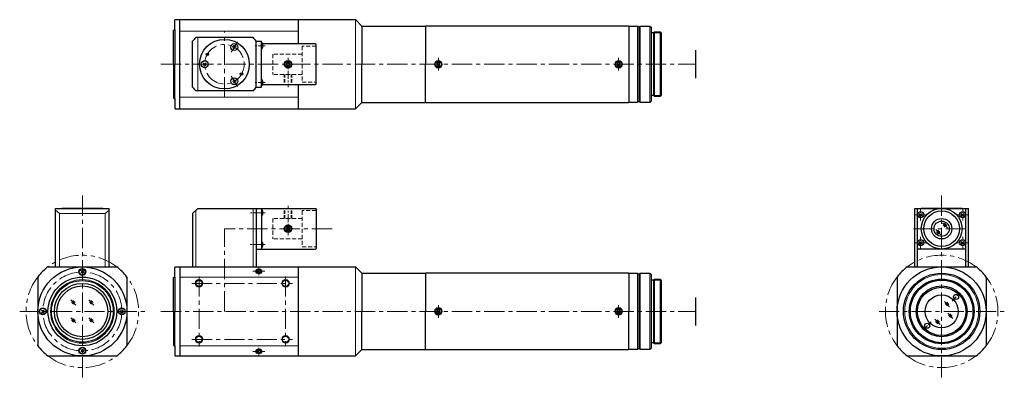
# Model space of a CAD drawing. Header units: millimetres. Extents: x 18 to 405, y -241 to 192.
# Tile 2 of 2: x 18 to 405, y 50 to 192. Entities that reach past the tile are written whole.
import ezdxf

# ---------------------------------------------------------------- set-up
doc = ezdxf.new("R2010")
doc.units = ezdxf.units.MM
doc.header["$LTSCALE"] = 0.25
for name, pattern in [('CENTER', [50.8, 31.75, -6.35, 6.35, -6.35]), ('HIDDEN', [9.525, 6.35, -3.175]), ('PHANTOM', [63.5, 31.75, -6.35, 6.35, -6.35, 6.35, -6.35])]:
    doc.linetypes.add(name, pattern=pattern)
for name, color, linetype, lineweight in [('01_外形線', 7, 'Continuous', 30), ('02_ﾈｼﾞ（断面）・遮光線仕切り', 7, 'Continuous', 20), ('03_ﾈｼﾞ・ﾛｰﾚｯﾄ・遮光線', 7, 'Continuous', 9), ('04_中心線', 1, 'CENTER', 20), ('05_隠れ線', 3, 'HIDDEN', 20), ('06_面取線', 7, 'Continuous', 9), ('07_ﾊｯﾁﾝｸﾞ', 7, 'Continuous', 9), ('10_仮想線', 4, 'PHANTOM', 15)]:
    doc.layers.add(name, color=color, linetype=linetype, lineweight=lineweight)

msp = doc.modelspace()

# ---------------------------------------------------------------- linework, layer by layer
at = {"layer": '01_外形線'}
for p, q in [((78.98, 192.09), (78.78, 191.89)), ((78.78, 188.09), (78.78, 191.89)), ((78.98, 192.09), (149.78, 192.09)), ((78.98, 192.09), (149.78, 192.09)), ((80.78, 157.09), (80.78, 192.09)), ((127.28, 192.09), (127.28, 182.59)), ((152.28, 189.59), (149.78, 192.09)), ((152.28, 189.59), (176.78, 189.59)), ((152.28, 189.59), (152.28, 174.59)), ((176.78, 189.59), (177.18, 189.59)), ((177.18, 189.59), (177.28, 189.49)), ((177.38, 189.59), (177.28, 189.49)), ((177.28, 189.49), (177.28, 174.59)), ((177.28, 189.49), (177.28, 189.49)), ((256.93, 189.59), (177.38, 189.59)), ((256.93, 189.59), (257.03, 189.49)), ((257.03, 189.39), (257.23, 189.59)), ((257.03, 189.49), (257.03, 174.59)), ((257.23, 189.59), (260.53, 189.59)), ((261.03, 189.09), (260.53, 189.59)), ((261.03, 189.09), (261.53, 189.59)), ((261.53, 189.59), (265.28, 189.59)), ((265.28, 189.59), (265.78, 189.09)), ((78.28, 187.89), (78.48, 188.09)), ((78.28, 174.59), (78.28, 187.89)), ((78.48, 188.09), (78.78, 188.09)), ((78.78, 188.09), (78.78, 174.59)), ((257.03, 189.39), (257.03, 159.79)), ((261.03, 189.09), (261.03, 160.09)), ((265.78, 189.09), (265.78, 160.09)), ((266.78, 186.89), (265.78, 186.89)), ((267.17, 187.29), (266.78, 186.89)), ((266.78, 186.89), (266.78, 162.28)), ((267.17, 187.29), (269.38, 187.29)), ((269.78, 186.89), (269.38, 187.29)), ((269.78, 186.89), (269.78, 162.28)), ((85.78, 165.59), (85.78, 183.58)), ((109.54, 185.09), (87.01, 185.09)), ((102.35, 180.57), (101.96, 182.02)), ((110.78, 165.59), (110.78, 183.58)), ((110.78, 183.58), (112.78, 183.58)), ((112.78, 165.59), (112.78, 183.58)), ((134.08, 182.59), (113.28, 182.59)), ((113.28, 182.59), (113.28, 181.09)), ((134.08, 182.59), (134.28, 182.39)), ((134.28, 166.79), (134.28, 182.39)), ((102.88, 181.49), (101.43, 181.1)), ((283.28, 180.09), (283.28, 169.09)), ((78.28, 174.59), (78.28, 161.29)), ((78.78, 161.09), (78.78, 174.59)), ((90, 175.12), (91.06, 174.06)), ((91.06, 175.12), (90, 174.06)), ((122.9, 175.24), (122.53, 174.59)), ((122.53, 174.59), (122.9, 173.94)), ((123.65, 175.24), (122.9, 175.24)), ((124.03, 174.59), (123.65, 175.24)), ((123.65, 173.94), (124.03, 174.59)), ((152.28, 159.59), (152.28, 174.59)), ((177.28, 159.69), (177.28, 174.59)), ((181.9, 175.24), (181.53, 174.59)), ((181.53, 174.59), (181.9, 173.94)), ((182.65, 175.24), (181.9, 175.24)), ((183.03, 174.59), (182.65, 175.24)), ((182.65, 173.94), (183.03, 174.59)), ((252.65, 175.24), (252.28, 174.59)), ((252.28, 174.59), (252.65, 173.94)), ((253.4, 175.24), (252.65, 175.24)), ((253.78, 174.59), (253.4, 175.24)), ((253.4, 173.94), (253.78, 174.59)), ((122.9, 173.94), (123.65, 173.94)), ((181.9, 173.94), (182.65, 173.94)), ((252.65, 173.94), (253.4, 173.94)), ((101.43, 168.07), (102.88, 167.68)), ((101.96, 167.15), (102.35, 168.6)), ((113.28, 168.09), (113.28, 166.59)), ((113.28, 166.59), (134.08, 166.59)), ((127.28, 166.59), (127.28, 157.09)), ((134.28, 166.79), (134.08, 166.59)), ((109.54, 164.09), (87.01, 164.09)), ((110.78, 165.59), (112.78, 165.59)), ((78.28, 161.29), (78.48, 161.09)), ((78.48, 161.09), (78.78, 161.09)), ((78.78, 161.09), (78.78, 157.29)), ((152.28, 159.59), (149.78, 157.09)), ((152.28, 159.59), (152.28, 159.59)), ((152.28, 159.59), (177.18, 159.59)), ((177.18, 159.59), (177.28, 159.69)), ((177.28, 159.69), (177.28, 159.69)), ((177.38, 159.59), (177.28, 159.69)), ((177.38, 159.59), (256.93, 159.59)), ((256.93, 159.59), (257.03, 159.69)), ((257.03, 159.79), (257.23, 159.59)), ((260.53, 159.59), (257.23, 159.59)), ((261.03, 160.09), (260.53, 159.59)), ((261.03, 160.09), (261.53, 159.59)), ((265.28, 159.59), (261.53, 159.59)), ((265.78, 160.09), (265.28, 159.59)), ((266.78, 162.28), (265.78, 162.28)), ((267.17, 161.89), (266.78, 162.28)), ((269.38, 161.89), (267.17, 161.89)), ((269.78, 162.28), (269.38, 161.89)), ((78.98, 157.09), (78.78, 157.29)), ((78.98, 157.09), (149.28, 157.09)), ((78.98, 157.09), (149.78, 157.09)), ((31.97, 94.92), (31.97, 117.92)), ((31.97, 117.92), (52.97, 117.92)), ((50.47, 117.92), (34.47, 117.92)), ((52.97, 94.92), (52.97, 117.92)), ((85.78, 115.92), (87.78, 117.92)), ((87.78, 117.92), (110.58, 117.92)), ((110.58, 117.92), (110.78, 117.72)), ((110.78, 117.72), (110.98, 117.92)), ((110.78, 117.72), (110.78, 94.92)), ((110.98, 117.92), (112.58, 117.92)), ((112.58, 117.92), (134.08, 117.92)), ((112.58, 117.92), (112.78, 117.72)), ((112.78, 117.72), (112.78, 102.12)), ((112.78, 117.42), (112.78, 117.42)), ((113.28, 116.92), (113.28, 115.42)), ((134.08, 117.92), (134.28, 117.72)), ((134.28, 117.72), (134.28, 102.12)), ((369.42, 94.92), (369.42, 117.92)), ((369.42, 117.92), (390.42, 117.92)), ((370.42, 94.92), (370.42, 117.92)), ((387.92, 117.92), (371.92, 117.92)), ((389.42, 94.92), (389.42, 117.92)), ((390.42, 94.92), (390.42, 117.92)), ((85.78, 115.92), (85.78, 94.92)), ((112.78, 114.92), (112.78, 114.92)), ((371.14, 115.95), (372.2, 114.89)), ((372.2, 115.95), (371.14, 114.89)), ((387.64, 115.95), (388.7, 114.89)), ((388.7, 115.95), (387.64, 114.89)), ((123.28, 110.67), (122.63, 110.3)), ((122.63, 110.3), (122.63, 109.55)), ((122.63, 109.55), (123.28, 109.17)), ((123.93, 110.3), (123.28, 110.67)), ((123.28, 109.17), (123.93, 109.55)), ((123.93, 109.55), (123.93, 110.3)), ((112.78, 104.92), (112.78, 104.92)), ((113.28, 104.42), (113.28, 102.92)), ((371.14, 104.95), (372.2, 103.89)), ((372.2, 104.95), (371.14, 103.89)), ((387.64, 104.95), (388.7, 103.89)), ((388.7, 104.95), (387.64, 103.89)), ((110.78, 102.12), (110.98, 101.92)), ((110.98, 101.92), (112.48, 101.92)), ((112.48, 101.92), (134.08, 101.92)), ((112.58, 101.92), (112.78, 102.12)), ((134.28, 102.12), (134.08, 101.92)), ((389.42, 101.92), (370.42, 101.92)), ((28.97, 94.92), (55.96, 94.92)), ((41.94, 93.45), (43, 92.39)), ((43, 93.45), (41.94, 92.39)), ((78.98, 94.92), (78.78, 94.72)), ((78.78, 90.92), (78.78, 94.72)), ((78.98, 94.92), (149.78, 94.92)), ((78.98, 94.92), (149.78, 94.92)), ((80.78, 94.92), (80.78, 59.92)), ((111.4, 93.57), (111.03, 93.17)), ((111.03, 93.17), (111.4, 92.66)), ((112.15, 93.57), (111.4, 93.57)), ((112.53, 93.17), (112.15, 93.57)), ((112.15, 92.66), (112.53, 93.17)), ((127.28, 94.92), (127.28, 59.92)), ((152.28, 92.42), (149.78, 94.92)), ((366.42, 94.92), (393.42, 94.92)), ((24.97, 90.92), (24.97, 63.92)), ((59.97, 90.92), (59.97, 63.92)), ((78.28, 90.72), (78.48, 90.92)), ((78.28, 77.42), (78.28, 90.72)), ((78.48, 90.92), (78.78, 90.92)), ((78.78, 90.92), (78.78, 77.42)), ((111.4, 92.66), (112.15, 92.66)), ((152.28, 92.42), (176.78, 92.42)), ((152.28, 92.42), (152.28, 77.42)), ((176.78, 92.42), (177.18, 92.42)), ((177.18, 92.42), (177.28, 92.32)), ((177.38, 92.42), (177.28, 92.32)), ((177.28, 92.32), (177.28, 77.42)), ((177.28, 92.32), (177.28, 92.32)), ((256.93, 92.42), (177.38, 92.42)), ((256.93, 92.42), (257.03, 92.32)), ((257.03, 92.22), (257.23, 92.42)), ((257.03, 92.32), (257.03, 77.42)), ((257.23, 92.42), (260.53, 92.42)), ((261.03, 91.92), (260.53, 92.42)), ((261.03, 91.92), (261.53, 92.42)), ((261.03, 91.92), (261.03, 62.92)), ((261.53, 92.42), (265.28, 92.42)), ((265.28, 92.42), (265.78, 91.92)), ((265.78, 91.92), (265.78, 62.92)), ((266.78, 89.72), (265.78, 89.72)), ((267.17, 90.12), (266.78, 89.72)), ((266.78, 89.72), (266.78, 65.12)), ((267.17, 90.12), (269.38, 90.12)), ((269.78, 89.72), (269.38, 90.12)), ((269.78, 89.72), (269.78, 65.12)), ((362.42, 90.92), (362.42, 63.92)), ((397.42, 90.92), (397.42, 63.92)), ((283.3, 82.92), (283.3, 71.92)), ((26.44, 77.95), (27.5, 76.89)), ((27.5, 77.95), (26.44, 76.89)), ((57.44, 77.95), (58.5, 76.89)), ((58.5, 77.95), (57.44, 76.89)), ((78.28, 77.42), (78.28, 64.12)), ((78.78, 63.92), (78.78, 77.42)), ((152.28, 62.42), (152.28, 77.42)), ((177.28, 62.52), (177.28, 77.42)), ((181.9, 78.07), (181.53, 77.42)), ((181.53, 77.42), (181.9, 76.77)), ((182.65, 78.07), (181.9, 78.07)), ((183.03, 77.42), (182.65, 78.07)), ((182.65, 76.77), (183.03, 77.42)), ((252.65, 78.07), (252.28, 77.42)), ((252.28, 77.42), (252.65, 76.77)), ((253.4, 78.07), (252.65, 78.07)), ((253.78, 77.42), (253.4, 78.07)), ((253.4, 76.77), (253.78, 77.42)), ((257.03, 62.52), (257.03, 77.42)), ((181.9, 76.77), (182.65, 76.77)), ((252.65, 76.77), (253.4, 76.77)), ((41.94, 62.45), (43, 61.39)), ((43, 62.45), (41.94, 61.39)), ((78.28, 64.12), (78.48, 63.92)), ((78.48, 63.92), (78.78, 63.92)), ((78.78, 63.92), (78.78, 60.12)), ((111.03, 61.67), (111.4, 62.18)), ((111.4, 62.18), (112.15, 62.18)), ((112.15, 62.18), (112.53, 61.67)), ((152.28, 62.42), (149.78, 59.92)), ((152.28, 62.42), (152.28, 62.42)), ((152.28, 62.42), (177.18, 62.42)), ((177.18, 62.42), (177.28, 62.52)), ((177.28, 62.52), (177.28, 62.52)), ((177.38, 62.42), (177.28, 62.52)), ((177.38, 62.42), (256.93, 62.42)), ((256.93, 62.42), (257.03, 62.52)), ((257.03, 62.62), (257.23, 62.42)), ((260.53, 62.42), (257.23, 62.42)), ((261.03, 62.92), (260.53, 62.42)), ((261.03, 62.92), (261.53, 62.42)), ((265.28, 62.42), (261.53, 62.42)), ((265.78, 62.92), (265.28, 62.42)), ((266.78, 65.12), (265.78, 65.12)), ((267.17, 64.72), (266.78, 65.12)), ((269.38, 64.72), (267.17, 64.72)), ((269.78, 65.12), (269.38, 64.72)), ((28.97, 59.92), (55.96, 59.92)), ((78.98, 59.92), (78.78, 60.12)), ((78.98, 59.92), (149.28, 59.92)), ((78.98, 59.92), (149.78, 59.92)), ((111.4, 61.27), (111.03, 61.67)), ((112.15, 61.27), (111.4, 61.27)), ((112.53, 61.67), (112.15, 61.27)), ((366.42, 59.92), (393.42, 59.92))]:
    msp.add_line(p, q, dxfattribs=at)
for centre, radius in [((98.28, 174.59), 9.75), ((102.15, 181.3), 1.37), ((91.57, 178.46), 0.5), ((90.53, 174.59), 1.37), ((123.28, 174.59), 1.5), ((123.28, 174.59), 1.25), ((182.28, 174.59), 1.25), ((253.03, 174.59), 1.25), ((104.99, 170.71), 0.5), ((102.15, 167.87), 1.37), ((371.67, 115.42), 1.25), ((379.92, 109.92), 8), ((379.92, 109.92), 7), ((388.17, 115.42), 1.25), ((379.92, 109.92), 4), ((379.92, 109.92), 3), ((123.28, 109.92), 1.5), ((123.28, 109.92), 1.25), ((371.67, 104.42), 1.25), ((388.17, 104.42), 1.25), ((42.47, 77.42), 17.5), ((42.47, 92.92), 1.35), ((42.47, 92.92), 1.25), ((379.92, 77.42), 17.5), ((42.47, 77.42), 13.5), ((42.47, 77.42), 12.12), ((88.28, 88.42), 1.25), ((122.28, 88.42), 1.25), ((379.92, 77.42), 15), ((379.92, 77.42), 12.7), ((379.92, 77.42), 12.3), ((42.47, 77.42), 11), ((42.47, 77.42), 10), ((379.92, 77.42), 10), ((379.92, 77.42), 9.5), ((379.92, 77.42), 6.5), ((385.58, 83.08), 1), ((26.97, 77.42), 1.35), ((26.97, 77.42), 1.25), ((57.97, 77.42), 1.35), ((57.97, 77.42), 1.25), ((182.28, 77.42), 1.25), ((253.03, 77.42), 1.25), ((374.26, 71.76), 1), ((88.28, 66.42), 1.25), ((122.28, 66.42), 1.25), ((42.47, 61.92), 1.35), ((42.47, 61.92), 1.25)]:
    msp.add_circle(centre, radius, dxfattribs=at)
for centre, radius, start, end in [((98.28, 174.59), 15.4, 137.0141, 144.2612), ((98.28, 174.59), 15.4, 35.7388, 42.9859), ((112.78, 182.59), 0.5, 0, 90), ((112.78, 181.09), 0.5, 270, 0), ((112.78, 168.09), 0.5, 0, 90), ((112.78, 166.59), 0.5, 270, 0), ((98.28, 174.59), 15.4, 215.7388, 222.9859), ((98.28, 174.59), 15.4, 317.0141, 324.2612), ((112.78, 116.92), 0.5, 0, 90), ((112.78, 115.42), 0.5, 270, 0), ((112.78, 104.42), 0.5, 0, 90), ((112.78, 102.92), 0.5, 270, 0), ((42.47, 77.42), 22.1, 127.6408, 142.3592), ((42.47, 77.42), 22.1, 37.6408, 52.3592), ((379.92, 77.42), 22.1, 127.6408, 142.3592), ((379.92, 77.42), 22.1, 37.6408, 52.3592), ((42.47, 77.42), 22.1, 217.6408, 232.3592), ((42.47, 77.42), 22.1, 307.6408, 322.3592), ((379.92, 77.42), 22.1, 217.6408, 232.3592), ((379.92, 77.42), 22.1, 307.6408, 322.3592)]:
    msp.add_arc(centre, radius, start, end, dxfattribs=at)
for major_axis, ratio in [((-1.07, 0), 0.681736), ((1.07, 0), 0.732477)]:
    msp.add_ellipse((111.78, 93.17), major_axis=major_axis, ratio=ratio, start_param=3.141593, end_param=6.283185, dxfattribs=at)
at = {"layer": '01_外形線', "extrusion": (0, 0, -1)}
for major_axis, ratio in [((1.07, 0), 0.732477), ((-1.07, 0), 0.681736)]:
    msp.add_ellipse((111.78, 61.67), major_axis=major_axis, ratio=ratio, start_param=3.141593, end_param=6.283185, dxfattribs=at)
at = {"layer": '02_ﾈｼﾞ（断面）・遮光線仕切り'}
for p, q in [((266.78, 186.89), (269.78, 186.89)), ((266.78, 162.28), (269.78, 162.28)), ((266.78, 89.72), (269.78, 89.72)), ((266.78, 65.12), (269.78, 65.12))]:
    msp.add_line(p, q, dxfattribs=at)
at = {"layer": '03_ﾈｼﾞ・ﾛｰﾚｯﾄ・遮光線'}
for centre, radius in [((42.47, 77.42), 12.5), ((88.28, 88.42), 1.5), ((122.28, 88.42), 1.5), ((379.92, 77.42), 14.5), ((88.28, 66.42), 1.5), ((122.28, 66.42), 1.5)]:
    msp.add_circle(centre, radius, dxfattribs=at)
for major_axis, ratio in [((-1.3, 0), 0.676408), ((1.3, 0), 0.737806)]:
    msp.add_ellipse((111.78, 93.17), major_axis=major_axis, ratio=ratio, start_param=3.141593, end_param=6.283185, dxfattribs=at)
at = {"layer": '03_ﾈｼﾞ・ﾛｰﾚｯﾄ・遮光線', "extrusion": (0, 0, -1)}
for major_axis, ratio in [((1.3, 0), 0.737806), ((-1.3, 0), 0.676408)]:
    msp.add_ellipse((111.78, 61.67), major_axis=major_axis, ratio=ratio, start_param=3.141593, end_param=6.283185, dxfattribs=at)
at = {"layer": '04_中心線'}
for p, q in [((98.28, 161.59), (98.28, 187.59)), ((73.28, 174.59), (283.28, 174.59)), ((42.47, 122.92), (42.47, 50.32)), ((379.92, 122.92), (379.92, 50.32)), ((98.28, 77.42), (98.28, 109.92)), ((140.52, 109.92), (98.28, 109.92)), ((368.92, 109.92), (390.92, 109.92)), ((88.28, 91.17), (88.28, 63.67)), ((122.28, 91.17), (122.28, 63.67)), ((85.53, 88.42), (125.03, 88.42)), ((17.87, 77.42), (67.07, 77.42)), ((73.28, 77.42), (283.3, 77.42)), ((355.32, 77.42), (404.52, 77.42)), ((85.53, 66.42), (125.03, 66.42))]:
    msp.add_line(p, q, dxfattribs=at)
at = {"layer": '04_中心線', "ltscale": 0.3}
for p, q in [((103.34, 183.35), (100.97, 179.25)), ((87.91, 174.59), (93.15, 174.59)), ((182.28, 172.09), (182.28, 177.09)), ((253.03, 172.09), (253.03, 177.09)), ((100.97, 169.93), (103.34, 165.82)), ((371.67, 113.17), (371.67, 117.67)), ((388.17, 113.17), (388.17, 117.67)), ((369.42, 115.42), (373.92, 115.42)), ((385.92, 115.42), (390.42, 115.42)), ((369.42, 104.42), (373.92, 104.42)), ((371.67, 102.17), (371.67, 106.67)), ((385.92, 104.42), (390.42, 104.42)), ((388.17, 102.17), (388.17, 106.67)), ((109.48, 93.17), (114.08, 93.17)), ((111.78, 95.05), (111.78, 91.21)), ((383.99, 81.49), (387.17, 84.67)), ((182.28, 74.92), (182.28, 79.92)), ((253.03, 74.92), (253.03, 79.92)), ((372.67, 70.17), (375.86, 73.35)), ((111.78, 59.79), (111.78, 63.63)), ((109.48, 61.67), (114.08, 61.67))]:
    msp.add_line(p, q, dxfattribs=at)
at = {"layer": '04_中心線', "ltscale": 0.35}
for p, q in [((114.28, 181.84), (109.78, 181.84)), ((114.28, 167.34), (109.78, 167.34))]:
    msp.add_line(p, q, dxfattribs=at)
at = {"layer": '04_中心線', "ltscale": 0.4}
for p, q in [((123.28, 177.09), (123.28, 165.59)), ((114.28, 116.17), (108.49, 116.17)), ((123.28, 107.42), (123.28, 118.92)), ((114.28, 103.67), (108.39, 103.67))]:
    msp.add_line(p, q, dxfattribs=at)
at = {"layer": '04_中心線'}
for centre, radius in [((98.28, 174.59), 7.75), ((42.47, 77.42), 15.5)]:
    msp.add_circle(centre, radius, dxfattribs=at)
for start, end in [(52.3592, 127.6408), (142.3592, 217.6408), (322.3592, 37.6408), (232.3592, 307.6408)]:
    msp.add_arc((379.92, 77.42), 22.1, start, end, dxfattribs=at)
at = {"layer": '05_隠れ線'}
for p, q in [((117.28, 178.59), (117.28, 170.59)), ((128.78, 178.59), (117.28, 178.59)), ((128.78, 181.69), (128.78, 167.49)), ((134.28, 181.69), (128.78, 181.69)), ((128.78, 170.59), (117.28, 170.59)), ((128.78, 167.49), (134.28, 167.49)), ((134.28, 117.02), (128.78, 117.02)), ((128.78, 117.02), (128.78, 102.82)), ((128.78, 113.92), (117.28, 113.92)), ((117.28, 113.92), (117.28, 105.92)), ((128.78, 105.92), (117.28, 105.92)), ((128.78, 102.82), (134.28, 102.82))]:
    msp.add_line(p, q, dxfattribs=at)
at = {"layer": '05_隠れ線', "ltscale": 0.8}
for p, q in [((121.78, 170.59), (121.78, 166.59)), ((122.03, 170.59), (122.03, 166.59)), ((124.53, 170.59), (124.53, 166.59)), ((124.78, 170.59), (124.78, 166.59)), ((121.78, 113.92), (121.78, 117.92)), ((122.03, 113.92), (122.03, 117.92)), ((124.53, 113.92), (124.53, 117.92)), ((124.78, 113.92), (124.78, 117.92))]:
    msp.add_line(p, q, dxfattribs=at)
at = {"layer": '06_面取線', "lineweight": 20}
for p, q in [((149.78, 192.09), (149.78, 157.09)), ((80.78, 187.59), (127.28, 187.59)), ((87.78, 164.09), (87.78, 185.09)), ((80.78, 161.59), (127.28, 161.59)), ((33.47, 115.92), (31.97, 117.16)), ((51.46, 115.92), (52.97, 117.16)), ((87.01, 117.16), (87.01, 94.92)), ((109.54, 117.92), (109.54, 94.92)), ((51.46, 115.92), (33.47, 115.92)), ((33.47, 115.92), (33.47, 94.92)), ((51.46, 115.92), (51.46, 94.92)), ((149.78, 94.92), (149.78, 59.92)), ((80.78, 90.92), (127.28, 90.92)), ((80.78, 63.92), (127.28, 63.92))]:
    msp.add_line(p, q, dxfattribs=at)
at = {"layer": '06_面取線'}
for p, q in [((260.53, 159.59), (260.53, 189.59)), ((261.53, 189.59), (261.53, 159.59)), ((265.28, 159.59), (265.28, 189.59)), ((267.17, 161.89), (267.17, 187.29)), ((269.38, 187.29), (269.38, 161.89)), ((260.53, 62.42), (260.53, 92.42)), ((261.53, 92.42), (261.53, 62.42)), ((265.28, 62.42), (265.28, 92.42)), ((267.17, 64.72), (267.17, 90.12)), ((269.38, 90.12), (269.38, 64.72))]:
    msp.add_line(p, q, dxfattribs=at)
for centre in [(182.28, 174.59), (253.03, 174.59), (182.28, 77.42), (253.03, 77.42)]:
    msp.add_circle(centre, 1.5, dxfattribs=at)
at = {"layer": '07_ﾊｯﾁﾝｸﾞ'}
for p, q in [((382.26, 110.24), (380.22, 112.28)), ((379.63, 107.53), (377.59, 109.57)), ((378.73, 107.83), (377.85, 108.72)), ((379.35, 108.44), (378.47, 109.34)), ((381.36, 110.54), (380.48, 111.43)), ((381.98, 111.15), (381.1, 112.05)), ((39.95, 79.93), (37.91, 81.98)), ((39.66, 80.85), (38.79, 81.75)), ((47.02, 79.93), (44.98, 81.98)), ((46.74, 80.85), (45.86, 81.75)), ((383.05, 79.27), (381.01, 81.32)), ((39.05, 80.23), (38.17, 81.13)), ((46.12, 80.23), (45.24, 81.13)), ((382.15, 79.57), (381.27, 80.47)), ((382.76, 80.19), (381.89, 81.08)), ((39.95, 72.86), (37.91, 74.91)), ((39.05, 73.16), (38.17, 74.06)), ((39.66, 73.78), (38.79, 74.68)), ((47.02, 72.86), (44.98, 74.91)), ((46.12, 73.16), (45.24, 74.06)), ((46.74, 73.78), (45.86, 74.68)), ((379.32, 72.26), (377.28, 74.31)), ((379.03, 73.18), (378.16, 74.08)), ((384.34, 74.68), (382.3, 76.72)), ((383.44, 74.98), (382.56, 75.88)), ((384.06, 75.59), (383.18, 76.49)), ((378.42, 72.56), (377.54, 73.46))]:
    msp.add_line(p, q, dxfattribs=at)
at = {"layer": '10_仮想線'}
for start, end in [(52.3592, 127.6408), (142.3592, 217.6408), (322.3592, 37.6408), (232.3592, 307.6408)]:
    msp.add_arc((42.47, 77.42), 22.1, start, end, dxfattribs=at)

doc.saveas('drawing.dxf')
